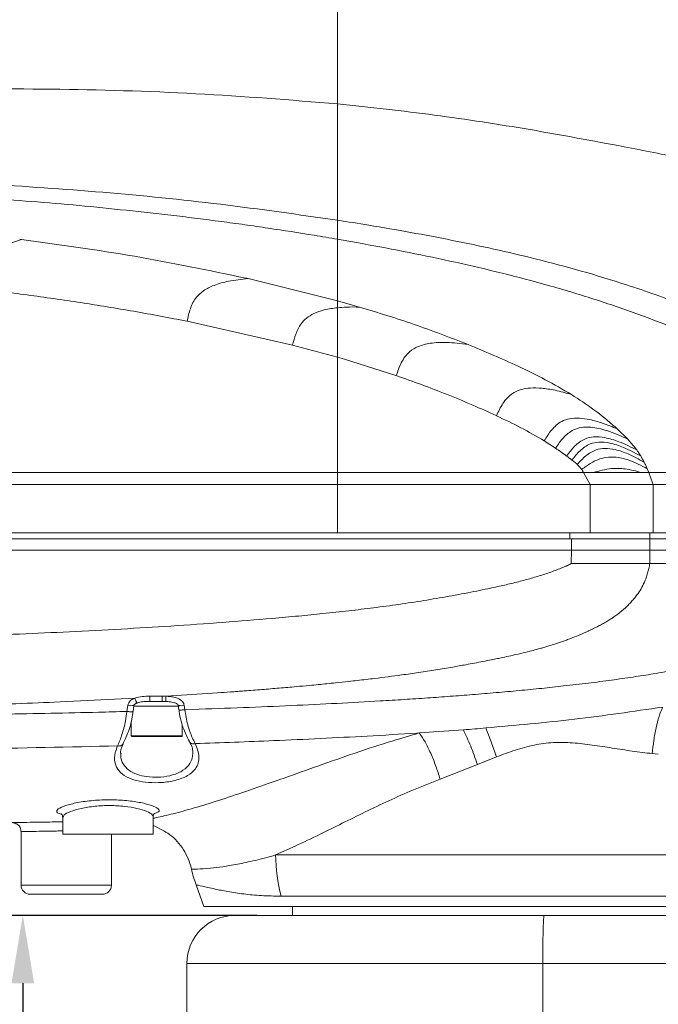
# Model space of a CAD drawing. Header units: millimetres. Extents: x -33 to 2421, y -2345 to -563.
# Tile 23 of 31: x 522 to 628, y -1218 to -1055. Entities that reach past the tile are written whole.
import ezdxf

# ---------------------------------------------------------------- set-up
doc = ezdxf.new("R2010")
doc.units = ezdxf.units.MM
doc.header["$LTSCALE"] = 0.3175
doc.layers.add('1轮廓实线层', color=7, linetype='Continuous', lineweight=18)
doc.layers.add('7标注层', color=4, linetype='Continuous', lineweight=13)
doc.styles.add('标准汉字', font='gbenor.shx', dxfattribs={"bigfont": 'gbcbig.shx'})
doc.dimstyles.new('M1：4.5', dxfattribs={"dimscale": 4.5, "dimtxt": 3.5, "dimasz": 2.5, "dimexe": 2, "dimexo": 0, "dimgap": 1.5, "dimtad": 1, "dimdec": 3, "dimdsep": 46, "dimtxsty": '标准汉字', "dimcen": 5, "dimdle": 5, "dimclrd": 1, "dimclre": 1, "dimclrt": 256, "dimadec": 3, "dimazin": 2, "dimtfac": 1, "dimtdec": 3, "dimtmove": 0, "dimatfit": 3, "dimfxl": 1, "dimtolj": 1, "dimarcsym": 0})

# ---------------------------------------------------------------- blocks, each defined once
blk = doc.blocks.new('*D7')
at = {"layer": '7标注层', "color": 1, "lineweight": -2, "transparency": 16777216}
for p, q in [((560.96, -1203.5), (513.13, -1203.5)), ((522.13, -1214.75), (522.13, -1242.25)), ((560.96, -1253.5), (513.13, -1253.5))]:
    blk.add_line(p, q, dxfattribs=at)
at = {"layer": '7标注层', "color": 1, "lineweight": 20, "transparency": 16777216}
for points in [[(520.25, -1214.75), (524, -1214.75), (522.13, -1203.5)], [(520.25, -1242.25), (524, -1242.25), (522.13, -1253.5)]]:
    blk.add_solid(points, dxfattribs=at)
at = {"layer": 'Defpoints', "color": 0, "lineweight": 20, "transparency": 16777216}
for p in [(560.96, -1203.5), (522.13, -1253.5), (560.96, -1253.5)]:
    blk.add_point(p, dxfattribs=at)
at = {"layer": '7标注层', "lineweight": 18, "transparency": 16777216, "insert": (507.5, -1228.5), "char_height": 15.75, "attachment_point": 5, "rotation": 90, "style": '标准汉字'}
blk.add_mtext('\\A1;50', dxfattribs=at)

msp = doc.modelspace()

# ---------------------------------------------------------------- linework, layer by layer
at = {"layer": '1轮廓实线层', "lineweight": 18}
for p, q in [((574.3354, -1028.4437), (574.3354, -1068.8033)), ((574.3354, -1068.8033), (574.3354, -1088.1127)), ((574.3354, -1088.1117), (574.3354, -1091.2697)), ((521.9207, -1091.3123), (521.6104, -1091.2727)), ((578.4305, -1091.9936), (574.3354, -1091.2695)), ((574.3354, -1091.2697), (574.3354, -1101.4985)), ((574.3353, -1101.4987), (559.4876, -1097.8114)), ((577.568, -1102.4153), (574.3353, -1101.4987)), ((574.3354, -1101.4986), (574.3354, -1102.6361)), ((574.3354, -1102.6361), (574.3354, -1110.8691)), ((577.9581, -1102.5293), (577.5686, -1102.4155)), ((566.862, -1108.8478), (549.3957, -1104.8919)), ((574.3354, -1110.8692), (566.876, -1108.8513)), ((574.3354, -1110.8692), (574.3354, -1129.9972)), ((575.4912, -1111.2043), (574.3354, -1110.8692)), ((584.0199, -1113.9003), (575.4912, -1111.2043)), ((622.439, -1124.4187), (620.7371, -1122.7516)), ((610.5108, -1125.9667), (608.6244, -1124.7566)), ((623.9682, -1126.2454), (622.4398, -1124.4195)), ((614.0546, -1128.6331), (613.2255, -1127.944)), ((574.3354, -1131.9973), (574.3354, -1129.9973)), ((625.9777, -1129.9973), (625.7191, -1129.3565)), ((664.4735, -1129.9973), (625.9777, -1129.9973)), ((574.3354, -1139.9973), (574.3354, -1131.9973)), ((616.2343, -1139.9973), (616.2343, -1131.9973)), ((626.6936, -1139.9973), (626.6936, -1131.9973)), ((665.1978, -1131.9973), (626.6936, -1131.9973)), ((612.8667, -1139.9973), (612.8667, -1140.9973)), ((626.1243, -1139.9973), (626.1243, -1140.9973)), ((665.1978, -1139.9973), (626.6936, -1139.9973)), ((613.146, -1140.9973), (613.146, -1142.8973)), ((626.1468, -1140.9973), (626.1468, -1142.8973)), ((626.1468, -1140.9973), (663.9067, -1140.9973)), ((613.146, -1142.8973), (613.1136, -1145.0973)), ((613.1136, -1145.0973), (613.5332, -1145.0974)), ((613.5332, -1145.0974), (616.1307, -1145.0973)), ((616.1307, -1145.0973), (620.0269, -1145.0973)), ((620.0269, -1145.0973), (625.5223, -1145.0973)), ((625.5223, -1145.0973), (626.1441, -1145.0973)), ((545.8815, -1167.1308), (554.4373, -1166.5668)), ((528.314, -1168.0602), (540.6973, -1167.4347)), ((543.1151, -1167.9973), (542.7789, -1167.9973)), ((543.1977, -1167.1351), (545.2343, -1167.1263)), ((545.2532, -1167.9973), (543.2161, -1167.9973)), ((545.2343, -1167.1263), (545.8796, -1167.1309)), ((545.8796, -1167.1309), (545.8815, -1167.1308)), ((539.4076, -1169.6493), (539.5468, -1168.6235)), ((540.4162, -1169.6535), (540.5496, -1168.6346)), ((548.0435, -1168.7973), (540.4748, -1168.7973)), ((544.3362, -1168.7973), (540.4865, -1168.7973)), ((547.9466, -1168.7973), (544.3362, -1168.7973)), ((547.8897, -1168.6434), (547.9978, -1169.3748)), ((548.8859, -1168.623), (548.9899, -1169.3605)), ((548.99, -1169.3605), (550.3269, -1169.3159)), ((540.0862, -1171.4655), (540.0862, -1173.6973)), ((548.5862, -1173.6973), (548.5862, -1171.8749)), ((587.8995, -1173.2172), (595.2068, -1172.6954)), ((540.0862, -1173.6973), (548.5862, -1173.6973)), ((548.4862, -1173.7973), (540.1862, -1173.7973)), ((627.5396, -1176.7578), (626.5456, -1176.6497)), ((600.6962, -1177.1997), (597.5365, -1178.4584)), ((597.5365, -1178.4584), (591.3513, -1180.901)), ((528.51, -1186.6791), (528.3261, -1186.6339)), ((528.7526, -1187.1838), (528.7526, -1189.9973)), ((543.7526, -1189.9973), (543.7526, -1187.0685)), ((544.2511, -1186.4707), (544.0044, -1186.5785)), ((521.8362, -1189.6067), (521.8362, -1198.4973)), ((543.7526, -1189.9973), (528.7526, -1189.9973)), ((536.8362, -1198.4973), (536.8362, -1189.9973)), ((564.0687, -1193.4708), (567.3189, -1191.9973)), ((564.0687, -1193.4708), (668.3362, -1193.4708)), ((521.8362, -1198.4973), (536.8362, -1198.4973)), ((550.8572, -1198.4287), (552.1561, -1201.9973)), ((535.3362, -1199.9973), (523.3362, -1199.9973)), ((667.076, -1200.3112), (564.994, -1200.3112)), ((666.4617, -1201.9973), (552.1561, -1201.9973)), ((566.8362, -1201.9973), (566.8362, -1203.4973)), ((557.3362, -1203.4973), (608.5362, -1203.4973)), ((608.5362, -1203.4973), (933.4593, -1203.4973)), ((549.3362, -1211.4973), (549.3362, -1251.9973)), ((608.4131, -1211.4973), (549.3362, -1211.4973)), ((933.3362, -1211.4973), (608.4131, -1211.4973)), ((608.4131, -1211.4973), (608.4131, -1251.9973))]:
    msp.add_line(p, q, dxfattribs=at)
for points in [[(615.1524, -1129.9974), (615.7582, -1131.1173), (616.2342, -1131.9973)], [(625.9777, -1129.9973), (626.3786, -1131.1173), (626.6936, -1131.9973)], [(626.1468, -1142.8973), (626.1455, -1143.9973), (626.1442, -1145.0972)]]:
    msp.add_lwpolyline(points, dxfattribs=at)
for centre, radius, start, end in [((554.2362, -1167.3314), 11.0402, 178.981245, 183.45819), ((556.1306, -1167.3256), 10.8981, 178.951963, 183.533484), ((540.0723, -1166.8955), 1.8062, 253.086562, 285.543357), ((548.3756, -1167.0041), 1.6974, 254.259265, 287.495968), ((540.1862, -1173.6973), 0.1, 180, 270), ((548.4862, -1173.6973), 0.1, 270, 0), ((589.5617, -1193.5048), 25.4931, 179.923542, 195.485218), ((569.6557, -1191.5869), 20.0048, 192.270042, 199.999283), ((523.3362, -1198.4973), 1.5, 180, 270), ((535.3362, -1198.4973), 1.5, 270, 0), ((557.3362, -1211.4973), 8, 90, 180), ((738.5272, -1209.498), 130.1294, 177.356975, 180.880335)]:
    msp.add_arc(centre, radius, start, end, dxfattribs=at)
for points, knots in [([(479.4356, -1067.3599), (487.2675, -1067.0106), (503.0398, -1066.3072), (526.859, -1066.2562), (550.6836, -1066.8905), (566.5105, -1068.1705), (574.3354, -1068.8033)], [0, 0, 0, 0, 39026.25616871, 78592.98148318, 118549.3986935, 157621.72296286, 157621.72296286, 157621.72296286, 157621.72296286]), ([(574.3354, -1068.8033), (579.7062, -1069.3827), (590.3889, -1070.5351), (606.2359, -1072.9925), (616.6828, -1074.9461), (621.8781, -1075.9176)], [0, 0, 0, 0, 39458.24462703, 78483.76662458, 117090.35425768, 117090.35425768, 117090.35425768, 117090.35425768]), ([(621.8781, -1075.9176), (625.1529, -1076.5568), (631.6998, -1077.8346), (638.1893, -1079.3385), (641.4328, -1080.0901)], [0, 0, 0, 0, 44281.31724966, 88525.97681357, 88525.97681357, 88525.97681357, 88525.97681357]), ([(574.3355, -1088.1115), (567.8674, -1087.1893), (554.9313, -1085.3449), (535.4239, -1083.3707), (522.3841, -1082.5146), (515.8642, -1082.0866)], [0, 0, 0, 0, 39057.96551719, 78116.61661877, 117175.22320981, 117175.22320981, 117175.22320981, 117175.22320981]), ([(547.1691, -1087.3421), (541.9332, -1086.7522), (531.4613, -1085.5725), (520.9511, -1084.8003), (515.696, -1084.4141)], [0, 0, 0, 0, 44384.20215511, 88767.90884982, 88767.90884982, 88767.90884982, 88767.90884982]), ([(555.0096, -1088.3298), (553.7037, -1088.1585), (551.0919, -1087.816), (548.4767, -1087.5), (547.1691, -1087.3421)], [0, 0, 0, 0, 44347.36091883, 88694.94809959, 88694.94809959, 88694.94809959, 88694.94809959]), ([(562.8354, -1089.429), (561.5333, -1089.2383), (558.9269, -1088.8567), (556.3161, -1088.5055), (555.0096, -1088.3297)], [0, 0, 0, 0, 44294.79561479, 88667.04628853, 88667.04628853, 88667.04628853, 88667.04628853]), ([(640.9659, -1106.1841), (637.9065, -1104.8263), (631.7878, -1102.1107), (620.5103, -1098.13), (607.704, -1094.5062), (593.3887, -1091.3732), (582.4265, -1089.3855), (576.0615, -1088.3833), (574.3355, -1088.1115)], [0, 0, 0, 0, 32655.51340891, 65311.43956659, 116624.7584613, 162445.38263816, 208267.91071219, 225317.92616322, 225317.92616322, 225317.92616322, 225317.92616322]), ([(574.3352, -1091.2704), (573.0447, -1091.0503), (569.2177, -1090.3977), (565.3794, -1089.8148), (562.8355, -1089.4285)], [0, 0, 0, 0, 29888.46174028, 88629.02515219, 88629.02515219, 88629.02515219, 88629.02515219]), ([(521.9212, -1091.3122), (521.0252, -1091.6088), (519.4225, -1092.1395), (517.3959, -1093.1888), (515.9513, -1094.3105), (514.8466, -1095.698), (514.2089, -1097.4309), (514.0531, -1098.7572), (513.9762, -1099.4112)], [0, 0, 0, 0, 50995.07101059, 91220.43623245, 123493.19008002, 150693.57937831, 188885.77093271, 226028.2388895, 226028.2388895, 226028.2388895, 226028.2388895]), ([(559.121, -1097.7285), (552.9838, -1096.4507), (540.6579, -1093.8844), (528.1841, -1092.1721), (521.9211, -1091.3124)], [0, 0, 0, 0, 44160.06755591, 88691.14263131, 88691.14263131, 88691.14263131, 88691.14263131]), ([(593.9259, -1095.1001), (591.3509, -1094.5453), (586.2006, -1093.4356), (581.0206, -1092.4743), (578.4305, -1091.9936)], [0, 0, 0, 0, 44281.8846003, 88565.83472609, 88565.83472609, 88565.83472609, 88565.83472609]), ([(609.2585, -1098.9236), (606.7168, -1098.232), (601.6331, -1096.8486), (596.495, -1095.6829), (593.9259, -1095.1001)], [0, 0, 0, 0, 44249.65578944, 88502.38005283, 88502.38005283, 88502.38005283, 88502.38005283]), ([(559.4876, -1097.8114), (558.4039, -1097.9229), (556.4853, -1098.1202), (553.9869, -1098.7901), (552.1672, -1099.6861), (550.7254, -1100.9711), (549.823, -1102.7673), (549.5376, -1104.1863), (549.3957, -1104.8919)], [0, 0, 0, 0, 53145.76140817, 94090.44120452, 126026.93439468, 152345.52883492, 189215.54681499, 225684.67232931, 225684.67232931, 225684.67232931, 225684.67232931]), ([(559.4879, -1097.8104), (559.4268, -1097.7967), (559.3045, -1097.7694), (559.1822, -1097.7421), (559.1211, -1097.7285)], [0, 0, 0, 0, 44306.63220085, 88608.67167372, 88608.67167372, 88608.67167372, 88608.67167372]), ([(531.7264, -1101.781), (528.7737, -1101.3437), (522.8683, -1100.4691), (516.9402, -1099.7638), (513.9762, -1099.4112)], [0, 0, 0, 0, 44348.1477143, 88695.64411509, 88695.64411509, 88695.64411509, 88695.64411509]), ([(616.8259, -1101.1982), (615.5713, -1100.8025), (613.0592, -1100.0101), (610.5264, -1099.2861), (609.2585, -1098.9237)], [0, 0, 0, 0, 44170.56247124, 88450.10620762, 88450.10620762, 88450.10620762, 88450.10620762]), ([(624.3008, -1103.7599), (623.0615, -1103.314), (620.5828, -1102.4222), (618.0782, -1101.6062), (616.8259, -1101.1982)], [0, 0, 0, 0, 44206.72334348, 88414.6464735, 88414.6464735, 88414.6464735, 88414.6464735]), ([(549.3457, -1104.8819), (546.4178, -1104.3157), (540.5621, -1103.1834), (534.6716, -1102.2485), (531.7264, -1101.781)], [0, 0, 0, 0, 44315.4694237, 88630.12222476, 88630.12222476, 88630.12222476, 88630.12222476]), ([(574.3354, -1102.6361), (573.5876, -1102.7344), (572.2423, -1102.9114), (570.4851, -1103.511), (569.1783, -1104.31), (568.0988, -1105.45), (567.3536, -1106.9993), (567.0355, -1108.2327), (566.876, -1108.8513)], [0, 0, 0, 0, 47095.65899915, 84722.2132202, 115842.08642247, 143350.62985698, 184293.2489314, 225496.20015816, 225496.20015816, 225496.20015816, 225496.20015816]), ([(577.9593, -1102.5293), (577.2399, -1102.5181), (576.0294, -1102.4993), (574.8243, -1102.5966), (574.3354, -1102.6361)], [0, 0, 0, 0, 52618.13801767, 88534.31723862, 88534.31723862, 88534.31723862, 88534.31723862]), ([(595.9789, -1108.7384), (593.0139, -1107.5929), (587.0837, -1105.3019), (581.0008, -1103.4537), (577.9592, -1102.5296)], [0, 0, 0, 0, 44242.71325138, 88489.3307572, 88489.3307572, 88489.3307572, 88489.3307572]), ([(631.6587, -1106.6386), (630.4404, -1106.1382), (628.004, -1105.1374), (625.5352, -1104.2191), (624.3008, -1103.7599)], [0, 0, 0, 0, 44189.05872423, 88377.58737689, 88377.58737689, 88377.58737689, 88377.58737689]), ([(595.9797, -1108.7385), (594.7916, -1108.5918), (592.7025, -1108.3338), (589.8978, -1108.438), (587.7925, -1108.9553), (586.0367, -1109.9966), (584.8073, -1111.739), (584.3138, -1113.1898), (584.0667, -1113.9163)], [0, 0, 0, 0, 54666.15098133, 96118.10506804, 127790.05506533, 153431.71651888, 189300.12446955, 225283.93565387, 225283.93565387, 225283.93565387, 225283.93565387]), ([(604.3046, -1112.3583), (602.9294, -1111.7268), (600.179, -1110.4639), (597.3794, -1109.3137), (595.9797, -1108.7387)], [0, 0, 0, 0, 44209.0331446, 88419.98008524, 88419.98008524, 88419.98008524, 88419.98008524]), ([(613.1189, -1117.0391), (611.681, -1116.2006), (608.8051, -1114.5236), (605.8051, -1113.0802), (604.3051, -1112.3585)], [0, 0, 0, 0, 44186.22687764, 88371.08694896, 88371.08694896, 88371.08694896, 88371.08694896]), ([(592.4123, -1117.0011), (591.0311, -1116.4607), (588.2685, -1115.38), (585.4673, -1114.4042), (584.0667, -1113.9163)], [0, 0, 0, 0, 44211.02540843, 88421.8024207, 88421.8024207, 88421.8024207, 88421.8024207]), ([(613.1218, -1117.0399), (612.2215, -1116.7894), (610.5908, -1116.3355), (608.3116, -1115.9713), (606.3615, -1115.9087), (604.7023, -1116.173), (603.0295, -1116.9418), (601.6636, -1118.4856), (601.0234, -1119.8768), (600.7019, -1120.5757)], [0, 0, 0, 0, 48104.68108931, 87126.59998888, 118641.89183194, 148487.30744516, 173327.31317083, 213171.4154659, 253387.27252283, 253387.27252283, 253387.27252283, 253387.27252283]), ([(600.6297, -1120.542), (599.3436, -1119.955), (596.6297, -1118.7163), (593.8662, -1117.5924), (592.4123, -1117.0011)], [0, 0, 0, 0, 41881.35733011, 88378.0201679, 88378.0201679, 88378.0201679, 88378.0201679]), ([(620.3784, -1122.4232), (619.2298, -1121.4465), (616.9303, -1119.4911), (614.3918, -1117.858), (613.1213, -1117.0406)], [0, 0, 0, 0, 44115.22398616, 88317.5132618, 88317.5132618, 88317.5132618, 88317.5132618]), ([(608.6244, -1124.7566), (607.3337, -1124.004), (604.752, -1122.4987), (602.0521, -1121.2168), (600.7019, -1120.5757)], [0, 0, 0, 0, 44158.878218, 88332.2626636, 88332.2626636, 88332.2626636, 88332.2626636]), ([(620.7374, -1122.7514), (619.915, -1122.4132), (618.4259, -1121.8009), (616.3139, -1121.203), (614.4796, -1120.9293), (612.8836, -1120.9996), (611.2186, -1121.5501), (609.7587, -1122.8744), (609.0038, -1124.127), (608.6244, -1124.7566)], [0, 0, 0, 0, 48168.48976254, 87218.83895005, 118730.36195471, 148537.79265761, 173319.35177303, 213067.68694531, 253234.7197813, 253234.7197813, 253234.7197813, 253234.7197813]), ([(622.4398, -1124.4195), (621.3095, -1123.9161), (619.3566, -1123.0462), (616.7321, -1122.4301), (614.836, -1122.4456), (613.1849, -1122.9275), (611.7016, -1124.1688), (610.909, -1125.3655), (610.5108, -1125.9667)], [0, 0, 0, 0, 60861.53584139, 105163.07499789, 131659.47099142, 153724.33227894, 189133.36910254, 224879.06987164, 224879.06987164, 224879.06987164, 224879.06987164]), ([(620.7365, -1122.751), (620.6772, -1122.6962), (620.5587, -1122.5867), (620.4392, -1122.4783), (620.3794, -1122.4241)], [0, 0, 0, 0, 44148.38113529, 88287.65348974, 88287.65348974, 88287.65348974, 88287.65348974]), ([(623.9683, -1126.2454), (622.9977, -1125.7613), (621.2948, -1124.9119), (618.873, -1124.1671), (616.9278, -1123.9961), (615.1276, -1124.3944), (613.5795, -1125.5733), (612.7531, -1126.6974), (612.3382, -1127.2618)], [0, 0, 0, 0, 55068.32826591, 96622.62267796, 128161.55190683, 153542.52950223, 189039.06848568, 224839.18793146, 224839.18793146, 224839.18793146, 224839.18793146]), ([(612.3382, -1127.2618), (612.0033, -1127.0154), (611.4018, -1126.5729), (610.7844, -1126.1529), (610.5107, -1125.9668)], [0, 0, 0, 0, 49163.72920198, 88288.03766665, 88288.03766665, 88288.03766665, 88288.03766665]), ([(624.6186, -1127.244), (623.6818, -1126.7456), (622.0383, -1125.8711), (619.6893, -1125.0807), (617.792, -1124.864), (616.0223, -1125.2082), (614.4797, -1126.3233), (613.6448, -1127.4022), (613.2255, -1127.944)], [0, 0, 0, 0, 55098.33436845, 96664.19156468, 128198.89656887, 153565.48821988, 189036.63030602, 224819.49134882, 224819.49134882, 224819.49134882, 224819.49134882]), ([(625.1981, -1128.2849), (624.3278, -1127.8002), (622.7935, -1126.9457), (620.5768, -1126.1607), (618.7555, -1125.9195), (617.0204, -1126.1983), (615.4438, -1127.1844), (614.5382, -1128.1694), (614.0854, -1128.6619)], [0, 0, 0, 0, 53739.25509617, 94748.45692939, 126368.79348398, 152210.4292665, 188507.72252477, 224797.08906548, 224797.08906548, 224797.08906548, 224797.08906548]), ([(613.1964, -1127.9209), (613.0392, -1127.7977), (612.7554, -1127.5751), (612.467, -1127.3585), (612.3382, -1127.2618)], [0, 0, 0, 0, 48872.04725002, 88277.89308265, 88277.89308265, 88277.89308265, 88277.89308265]), ([(625.7191, -1129.3565), (624.7255, -1128.8404), (622.9974, -1127.9429), (620.4456, -1127.3342), (618.2678, -1127.4842), (616.4346, -1128.3104), (615.3622, -1129.1026), (614.8321, -1129.4941)], [0, 0, 0, 0, 52501.67431346, 91314.48185321, 121883.47107631, 153711.22885228, 184820.32106972, 184820.32106972, 184820.32106972, 184820.32106972]), ([(624.6187, -1127.244), (624.5023, -1127.0543), (624.2945, -1126.7155), (624.0679, -1126.3891), (623.9683, -1126.2454)], [0, 0, 0, 0, 49429.99078461, 88251.91207802, 88251.91207802, 88251.91207802, 88251.91207802]), ([(625.1981, -1128.2849), (625.0947, -1128.088), (624.91, -1127.7363), (624.7077, -1127.3944), (624.6187, -1127.244)], [0, 0, 0, 0, 49414.31026941, 88243.87030377, 88243.87030377, 88243.87030377, 88243.87030377]), ([(614.8321, -1129.4941), (614.7172, -1129.347), (614.4874, -1129.0524), (614.2195, -1128.7921), (614.0854, -1128.6619)], [0, 0, 0, 0, 44099.53264234, 88263.85151451, 88263.85151451, 88263.85151451, 88263.85151451]), ([(625.719, -1129.3563), (625.6361, -1129.176), (625.4701, -1128.8151), (625.2888, -1128.4617), (625.1981, -1128.2849)], [0, 0, 0, 0, 44088.90855673, 88235.5379764, 88235.5379764, 88235.5379764, 88235.5379764]), ([(574.3354, -1129.9973), (562.4252, -1129.9973), (538.6047, -1129.9973), (502.8601, -1129.9973), (478.1039, -1129.9973), (465.2625, -1129.9973), (464.3354, -1129.9973)], [0, 0, 0, 0, 51018.6174344, 102037.81731643, 153056.92408798, 157027.1003372, 157027.1003372, 157027.1003372, 157027.1003372]), ([(615.1526, -1129.9972), (608.3566, -1129.9973), (594.7644, -1129.9973), (581.1451, -1129.9973), (574.3354, -1129.9973)], [0, 0, 0, 0, 44160.54227202, 88322.28706352, 88322.28706352, 88322.28706352, 88322.28706352]), ([(615.1524, -1129.9973), (615.0971, -1129.9004), (614.9985, -1129.7274), (614.8829, -1129.5654), (614.832, -1129.4941)], [0, 0, 0, 0, 49455.13687413, 88258.2618335, 88258.2618335, 88258.2618335, 88258.2618335]), ([(616.7376, -1129.9973), (616.4735, -1129.9973), (615.9451, -1129.9973), (615.4168, -1129.9973), (615.1526, -1129.9973)], [0, 0, 0, 0, 44127.35770214, 88254.37410248, 88254.37410248, 88254.37410248, 88254.37410248]), ([(624.7647, -1129.9973), (623.8632, -1129.7589), (622.2226, -1129.3251), (619.4689, -1129.2502), (617.7344, -1129.7246), (616.7376, -1129.9973)], [0, 0, 0, 0, 39806.93186523, 72441.81052174, 116546.95169343, 116546.95169343, 116546.95169343, 116546.95169343]), ([(624.7647, -1129.9973), (623.4261, -1129.9973), (620.7489, -1129.9973), (618.0747, -1129.9973), (616.7376, -1129.9973)], [0, 0, 0, 0, 44121.46537827, 88243.0513771, 88243.0513771, 88243.0513771, 88243.0513771]), ([(625.9777, -1129.9973), (625.7755, -1129.9973), (625.371, -1129.9973), (624.9668, -1129.9973), (624.7647, -1129.9973)], [0, 0, 0, 0, 44113.7278619, 88228.76039692, 88228.76039692, 88228.76039692, 88228.76039692]), ([(574.3354, -1131.9973), (562.1161, -1131.9973), (537.6776, -1131.9973), (501.0057, -1131.9973), (476.5588, -1131.9973), (464.3354, -1131.9973)], [0, 0, 0, 0, 38958.5061665, 77917.42860142, 116876.73702263, 116876.73702263, 116876.73702263, 116876.73702263]), ([(616.2343, -1131.9973), (613.829, -1131.9973), (609.1837, -1131.9973), (602.1933, -1131.9973), (595.3252, -1131.9973), (588.2771, -1131.9973), (581.3, -1131.9973), (576.6063, -1131.9973), (574.3354, -1131.9973)], [0, 0, 0, 0, 38783.00884102, 74902.99390804, 112603.8750894, 149358.97995626, 188331.5559635, 224858.79408351, 224858.79408351, 224858.79408351, 224858.79408351]), ([(626.6936, -1131.9973), (624.9661, -1131.9973), (623.119, -1131.9973), (620.584, -1131.9973), (619.3253, -1131.9973), (618.0111, -1131.9973), (617.0603, -1131.9973), (616.5601, -1131.9973), (616.2343, -1131.9973)], [0, 0, 0, 0, 111307.79636504, 119020.22256776, 163387.74349575, 192449.62198758, 203692.64959835, 224707.91725599, 224707.91725599, 224707.91725599, 224707.91725599]), ([(574.3354, -1139.9973), (571.1879, -1139.9973), (564.7675, -1139.9973), (554.9467, -1139.9973), (544.7485, -1139.9973), (534.1726, -1139.9973), (523.5425, -1139.9973), (512.4195, -1139.9973), (500.8198, -1139.9973), (488.6433, -1139.9973), (476.4452, -1139.9973), (468.3751, -1139.9973), (464.3354, -1139.9973)], [0, 0, 0, 0, 31081.62101374, 63401.31504305, 96960.16378195, 131758.76222383, 167797.9199826, 201886.04016193, 241545.28819911, 282288.56201385, 322068.44134007, 361941.45829176, 361941.45829176, 361941.45829176, 361941.45829176]), ([(616.2343, -1139.9973), (613.3823, -1139.9973), (607.842, -1139.9973), (599.5573, -1139.9973), (591.3861, -1139.9973), (582.9631, -1139.9973), (577.2789, -1139.9973), (574.3354, -1139.9973)], [0, 0, 0, 0, 37788.32680519, 73409.17831703, 109646.05830045, 145875.45227068, 184783.96793521, 184783.96793521, 184783.96793521, 184783.96793521]), ([(626.6936, -1139.9973), (624.9661, -1139.9973), (623.1191, -1139.9973), (620.5841, -1139.9973), (619.3253, -1139.9973), (618.0111, -1139.9973), (617.0603, -1139.9973), (616.5601, -1139.9973), (616.2343, -1139.9973)], [0, 0, 0, 0, 111244.97316228, 118950.50039693, 163295.20758343, 192341.00152765, 203577.68346429, 224581.08990049, 224581.08990049, 224581.08990049, 224581.08990049]), ([(503.0458, -1140.9973), (508.0413, -1140.9973), (518.2546, -1140.9973), (533.6845, -1140.9973), (549.3773, -1140.9973), (563.9099, -1140.9973), (577.1961, -1140.9973), (589.2089, -1140.9973), (601.1704, -1140.9973), (609.1461, -1140.9973), (613.146, -1140.9973)], [0, 0, 0, 0, 39896.08868486, 81566.7132869, 123234.13486249, 165237.03537334, 197652.95251064, 229381.62156646, 261246.60069834, 293305.02451104, 293305.02451104, 293305.02451104, 293305.02451104]), ([(613.146, -1140.9973), (614.319, -1140.9973), (616.7603, -1140.9973), (619.8293, -1140.9973), (622.41, -1140.9973), (624.3038, -1140.9973), (625.566, -1140.9973), (626.1468, -1140.9973)], [0, 0, 0, 0, 49992.24682812, 104048.41451924, 131095.87283868, 160004.3419747, 184645.93573321, 184645.93573321, 184645.93573321, 184645.93573321]), ([(503.0458, -1142.8973), (509.0246, -1142.8973), (521.1913, -1142.8973), (539.5529, -1142.8973), (558.1953, -1142.8973), (576.7049, -1142.8973), (595.0581, -1142.8973), (607.1222, -1142.8973), (613.146, -1142.8973)], [0, 0, 0, 0, 36624.04125181, 74527.65801107, 112483.81205264, 150834.17379695, 187950.99694369, 224966.22410039, 224966.22410039, 224966.22410039, 224966.22410039]), ([(613.146, -1142.8973), (614.213, -1142.8973), (616.3595, -1142.8973), (619.5929, -1142.8973), (622.8553, -1142.8973), (625.0501, -1142.8973), (626.1468, -1142.8973)], [0, 0, 0, 0, 38505.1299868, 77461.59366369, 116930.00721743, 156349.12232098, 156349.12232098, 156349.12232098, 156349.12232098]), ([(626.1468, -1142.8973), (628.1317, -1142.8973), (631.805, -1142.8973), (637.3276, -1142.8973), (642.5938, -1142.8973), (647.9463, -1142.8973), (653.2577, -1142.8973), (658.5934, -1142.8973), (662.1541, -1142.8973), (663.9067, -1142.8973)], [0, 0, 0, 0, 39838.19568459, 73727.0156938, 110845.26974195, 145534.70040132, 181154.59724818, 217447.0714499, 252623.87742542, 252623.87742542, 252623.87742542, 252623.87742542]), ([(611.193, -1145.9609), (611.3574, -1145.8956), (611.684, -1145.7659), (612.0081, -1145.6301), (612.169, -1145.5626)], [0, 0, 0, 0, 44380.6432893, 88166.86323738, 88166.86323738, 88166.86323738, 88166.86323738]), ([(612.169, -1145.5626), (612.2151, -1145.543), (612.297, -1145.5084), (612.3783, -1145.4725), (612.4138, -1145.4568)], [0, 0, 0, 0, 49683.21715152, 88167.16547181, 88167.16547181, 88167.16547181, 88167.16547181]), ([(612.4138, -1145.4568), (612.5351, -1145.4008), (612.7733, -1145.2907), (613.0015, -1145.1609), (613.1135, -1145.0972)], [0, 0, 0, 0, 44869.41858004, 88167.05212904, 88167.05212904, 88167.05212904, 88167.05212904]), ([(625.7734, -1146.6828), (625.8439, -1146.4252), (625.9872, -1145.9013), (626.0912, -1145.3682), (626.1441, -1145.0972)], [0, 0, 0, 0, 43337.65034793, 88127.44497035, 88127.44497035, 88127.44497035, 88127.44497035]), ([(626.1441, -1145.0972), (627.375, -1145.0973), (629.5768, -1145.0973), (631.7786, -1145.0973), (632.7496, -1145.0973)], [0, 0, 0, 0, 49259.76186464, 88119.53726682, 88119.53726682, 88119.53726682, 88119.53726682]), ([(605.1731, -1147.9023), (605.8741, -1147.7112), (607.2312, -1147.3412), (608.567, -1146.9006), (609.2128, -1146.6876)], [0, 0, 0, 0, 45543.09059525, 88167.74743387, 88167.74743387, 88167.74743387, 88167.74743387]), ([(609.2128, -1146.6876), (609.5493, -1146.5706), (610.2135, -1146.3396), (610.8694, -1146.0861), (611.193, -1145.9609)], [0, 0, 0, 0, 44664.81784988, 88166.81170656, 88166.81170656, 88166.81170656, 88166.81170656]), ([(625.2258, -1148.2139), (625.3271, -1147.9695), (625.5351, -1147.4682), (625.6927, -1146.9489), (625.7734, -1146.6828)], [0, 0, 0, 0, 42954.45557886, 88118.88477298, 88118.88477298, 88118.88477298, 88118.88477298]), ([(600.5621, -1149.0017), (600.965, -1148.9132), (601.7363, -1148.7439), (602.5051, -1148.5641), (602.8723, -1148.4782)], [0, 0, 0, 0, 46065.46266619, 88174.62785564, 88174.62785564, 88174.62785564, 88174.62785564]), ([(602.8723, -1148.4782), (603.2678, -1148.3833), (604.0367, -1148.1989), (604.8017, -1147.9993), (605.1731, -1147.9023)], [0, 0, 0, 0, 45359.89745697, 88171.80559819, 88171.80559819, 88171.80559819, 88171.80559819]), ([(623.9995, -1150.3191), (624.2353, -1149.9834), (624.704, -1149.3162), (625.0526, -1148.5797), (625.2258, -1148.2139)], [0, 0, 0, 0, 44335.7678399, 88109.49541664, 88109.49541664, 88109.49541664, 88109.49541664]), ([(588.6426, -1151.243), (590.0445, -1151.0113), (592.819, -1150.5528), (595.5796, -1150.018), (596.9453, -1149.7534)], [0, 0, 0, 0, 44559.43435423, 88184.7917479, 88184.7917479, 88184.7917479, 88184.7917479]), ([(596.9453, -1149.7534), (597.5663, -1149.6287), (598.7736, -1149.3862), (599.9775, -1149.1274), (600.5621, -1149.0017)], [0, 0, 0, 0, 45357.13238088, 88178.033569, 88178.033569, 88178.033569, 88178.033569]), ([(623.4923, -1150.9567), (623.5812, -1150.8501), (623.7552, -1150.6415), (623.9192, -1150.425), (623.9995, -1150.3191)], [0, 0, 0, 0, 44986.76632034, 88104.04357072, 88104.04357072, 88104.04357072, 88104.04357072]), ([(580.2943, -1152.4475), (581.7017, -1152.2615), (584.4893, -1151.8931), (587.2672, -1151.4583), (588.6426, -1151.243)], [0, 0, 0, 0, 44531.30647146, 88199.05507069, 88199.05507069, 88199.05507069, 88199.05507069]), ([(622.3788, -1152.148), (622.5749, -1151.9527), (622.9604, -1151.5688), (623.3171, -1151.1583), (623.4923, -1150.9567)], [0, 0, 0, 0, 44820.36012608, 88100.14744342, 88100.14744342, 88100.14744342, 88100.14744342]), ([(563.5168, -1154.2059), (564.9728, -1154.0773), (567.7736, -1153.83), (570.5711, -1153.5483), (571.9144, -1153.4131)], [0, 0, 0, 0, 45867.89628354, 88232.32691787, 88232.32691787, 88232.32691787, 88232.32691787]), ([(571.9144, -1153.4131), (573.3491, -1153.2611), (576.1453, -1152.9649), (578.9356, -1152.617), (580.2943, -1152.4475)], [0, 0, 0, 0, 45260.95288973, 88214.99772111, 88214.99772111, 88214.99772111, 88214.99772111]), ([(619.844, -1154.1966), (620.2919, -1153.8849), (621.1863, -1153.2625), (621.9817, -1152.5191), (622.3788, -1152.148)], [0, 0, 0, 0, 44114.16698432, 88093.97993641, 88093.97993641, 88093.97993641, 88093.97993641]), ([(546.6937, -1155.4728), (549.5675, -1155.2796), (555.1786, -1154.9024), (560.7828, -1154.4343), (563.5168, -1154.2059)], [0, 0, 0, 0, 45201.07247168, 88256.03930222, 88256.03930222, 88256.03930222, 88256.03930222]), ([(616.997, -1155.7959), (617.2503, -1155.6691), (617.7375, -1155.4252), (618.2161, -1155.165), (618.4459, -1155.0401)], [0, 0, 0, 0, 45791.19562747, 88090.11324091, 88090.11324091, 88090.11324091, 88090.11324091]), ([(618.4459, -1155.0401), (618.6891, -1154.9029), (619.1635, -1154.6355), (619.621, -1154.3404), (619.844, -1154.1966)], [0, 0, 0, 0, 45160.08272519, 88091.22785756, 88091.22785756, 88091.22785756, 88091.22785756]), ([(512.9941, -1157.1338), (515.8586, -1157.0268), (521.4783, -1156.8168), (527.0958, -1156.5535), (529.8499, -1156.4245)], [0, 0, 0, 0, 45027.03793319, 88336.26288516, 88336.26288516, 88336.26288516, 88336.26288516]), ([(529.8499, -1156.4245), (532.715, -1156.28), (538.3315, -1155.9968), (543.9441, -1155.6451), (546.6937, -1155.4728)], [0, 0, 0, 0, 45040.04886478, 88295.2384286, 88295.2384286, 88295.2384286, 88295.2384286]), ([(612.4947, -1157.7301), (613.0106, -1157.5347), (614.0297, -1157.1487), (615.0274, -1156.7105), (615.5201, -1156.4941)], [0, 0, 0, 0, 44584.13905841, 88088.73621064, 88088.73621064, 88088.73621064, 88088.73621064]), ([(615.5201, -1156.4941), (615.7678, -1156.3812), (616.2634, -1156.1552), (616.7525, -1155.9157), (616.997, -1155.7959)], [0, 0, 0, 0, 44042.80888692, 88089.54811936, 88089.54811936, 88089.54811936, 88089.54811936]), ([(609.3964, -1158.7723), (609.7548, -1158.6608), (610.3399, -1158.4787), (611.1482, -1158.2088), (611.8235, -1157.9753), (612.2715, -1157.8116), (612.4947, -1157.7301)], [0, 0, 0, 0, 53802.04960832, 87834.85787063, 122157.38647763, 156222.21564288, 156222.21564288, 156222.21564288, 156222.21564288]), ([(603.0653, -1160.4076), (603.6159, -1160.2838), (604.6795, -1160.0447), (605.7369, -1159.7798), (606.247, -1159.6521)], [0, 0, 0, 0, 45605.45527309, 88095.90329838, 88095.90329838, 88095.90329838, 88095.90329838]), ([(606.247, -1159.6521), (606.6121, -1159.5572), (607.2101, -1159.4017), (608.0345, -1159.1731), (608.7198, -1158.9767), (609.1718, -1158.8401), (609.3964, -1158.7723)], [0, 0, 0, 0, 54063.30745427, 88548.6909892, 122607.18622329, 156226.66729563, 156226.66729563, 156226.66729563, 156226.66729563]), ([(593.4335, -1162.2782), (594.1645, -1162.1505), (595.3687, -1161.9402), (597.0424, -1161.6301), (598.4553, -1161.3607), (599.395, -1161.1738), (599.864, -1161.0805)], [0, 0, 0, 0, 53176.92679271, 87597.47355801, 121978.77082635, 156251.47713368, 156251.47713368, 156251.47713368, 156251.47713368]), ([(599.864, -1161.0805), (600.1851, -1161.0155), (600.8031, -1160.8905), (601.8707, -1160.6683), (602.6159, -1160.5057), (603.0653, -1160.4076)], [0, 0, 0, 0, 34957.88758796, 67281.46386059, 116358.56445673, 116358.56445673, 116358.56445673, 116358.56445673]), ([(580.4897, -1164.1719), (581.9817, -1163.9828), (584.425, -1163.673), (587.8051, -1163.1849), (590.6291, -1162.7507), (592.5008, -1162.4353), (593.4335, -1162.2782)], [0, 0, 0, 0, 53892.00386147, 88256.53191485, 122382.81169913, 156276.9827231, 156276.9827231, 156276.9827231, 156276.9827231]), ([(611.8386, -1165.4228), (613.2043, -1165.2662), (615.8506, -1164.9626), (619.6893, -1164.4645), (623.2783, -1163.9603), (625.5847, -1163.5944), (626.6988, -1163.4176)], [0, 0, 0, 0, 42929.13649239, 83182.7880747, 120879.32152755, 156108.96971882, 156108.96971882, 156108.96971882, 156108.96971882]), ([(626.6988, -1163.4176), (627.3316, -1163.3127), (628.5821, -1163.1054), (630.432, -1162.7772), (632.2352, -1162.4427), (633.4198, -1162.2077), (634.005, -1162.0916)], [0, 0, 0, 0, 40441.50044981, 79922.42226039, 118462.06733285, 156078.09030062, 156078.09030062, 156078.09030062, 156078.09030062]), ([(567.4786, -1165.5305), (568.2116, -1165.4641), (569.4305, -1165.3538), (571.1275, -1165.1918), (572.5651, -1165.0507), (573.5166, -1164.9531), (573.9898, -1164.9045)], [0, 0, 0, 0, 52770.27948807, 87755.95321841, 122230.65563481, 156337.68726943, 156337.68726943, 156337.68726943, 156337.68726943]), ([(573.9898, -1164.9045), (574.7181, -1164.8279), (575.9309, -1164.7002), (577.6214, -1164.5113), (579.0599, -1164.3452), (580.0138, -1164.2296), (580.4897, -1164.1719)], [0, 0, 0, 0, 52503.77250231, 87427.63765358, 121946.01277128, 156313.74216917, 156313.74216917, 156313.74216917, 156313.74216917]), ([(554.4373, -1166.5668), (555.1497, -1166.5159), (556.6261, -1166.4102), (559.0763, -1166.2267), (561.7714, -1166.0158), (564.6425, -1165.78), (566.5389, -1165.6132), (567.4786, -1165.5305)], [0, 0, 0, 0, 30245.49755366, 62674.96871324, 104045.48902892, 144714.91974186, 184659.71478913, 184659.71478913, 184659.71478913, 184659.71478913]), ([(581.4151, -1167.9111), (582.7377, -1167.8311), (585.3527, -1167.6729), (589.2279, -1167.4147), (593.0095, -1167.146), (595.4982, -1166.9509), (596.7268, -1166.8546)], [0, 0, 0, 0, 40460.54987199, 79999.13399704, 118594.67844391, 156223.56052933, 156223.56052933, 156223.56052933, 156223.56052933]), ([(596.7268, -1166.8546), (598.0314, -1166.7475), (600.6113, -1166.5359), (604.4346, -1166.1875), (608.1679, -1165.8226), (610.6248, -1165.555), (611.8386, -1165.4228)], [0, 0, 0, 0, 40399.67675836, 79892.3093486, 118481.6578362, 156163.63001592, 156163.63001592, 156163.63001592, 156163.63001592]), ([(513.4022, -1168.6534), (515.9325, -1168.5628), (520.904, -1168.3847), (525.8737, -1168.1671), (528.314, -1168.0602)], [0, 0, 0, 0, 44922.99719298, 88266.72241256, 88266.72241256, 88266.72241256, 88266.72241256]), ([(539.5468, -1168.6235), (539.5834, -1168.4863), (539.6563, -1168.2129), (539.9888, -1167.8196), (540.3573, -1167.576), (540.6304, -1167.4625), (540.697, -1167.4348)], [0, 0, 0, 0, 38287.29934346, 76290.41089602, 136888.66738784, 156458.91609291, 156458.91609291, 156458.91609291, 156458.91609291]), ([(540.5562, -1168.6356), (540.5562, -1168.6357), (540.5563, -1168.636), (540.5564, -1168.6342), (540.5605, -1168.62), (540.5735, -1168.5902), (540.615, -1168.5295), (540.7323, -1168.4176), (540.8931, -1168.3101), (541.0357, -1168.2672), (541.0843, -1168.2526)], [0, 0, 0, 0, 4667.38575629, 10995.64700381, 19000.56060828, 29414.53763915, 61895.39771837, 112518.32708458, 231402.07978482, 292912.40429246, 292912.40429246, 292912.40429246, 292912.40429246]), ([(540.6971, -1167.4348), (541.1179, -1167.3315), (541.939, -1167.1299), (542.7852, -1167.1334), (543.1977, -1167.1351)], [0, 0, 0, 0, 45217.55910983, 88222.30494138, 88222.30494138, 88222.30494138, 88222.30494138]), ([(541.0793, -1168.2373), (541.0737, -1168.2361), (541.0619, -1168.2334), (541.0173, -1168.1594), (540.9546, -1168.0356), (540.8767, -1167.8655), (540.789, -1167.6621), (540.7277, -1167.5106), (540.6971, -1167.4348)], [0, 0, 0, 0, 33992.45100965, 72131.15968341, 110272.04813441, 148410.68886023, 186548.95783227, 224687.12574172, 224687.12574172, 224687.12574172, 224687.12574172]), ([(541.0853, -1168.253), (541.1579, -1168.2221), (541.5029, -1168.0752), (542.2343, -1168.0151), (542.8725, -1167.9905), (543.2152, -1167.9773)], [0, 0, 0, 0, 12787.10796561, 60813.77262679, 116509.96029318, 116509.96029318, 116509.96029318, 116509.96029318]), ([(545.8721, -1168), (545.7899, -1167.9993), (545.5845, -1167.9975), (545.3775, -1167.9974), (545.2532, -1167.9973)], [0, 0, 0, 0, 35276.36471558, 88208.91536848, 88208.91536848, 88208.91536848, 88208.91536848]), ([(545.8815, -1167.1309), (545.8782, -1167.2568), (545.8715, -1167.5086), (545.8666, -1167.8047), (545.8662, -1167.9949), (545.8701, -1167.9983), (545.8721, -1168)], [0, 0, 0, 0, 39107.92969272, 78217.23151435, 117329.96263627, 156434.33853946, 156434.33853946, 156434.33853946, 156434.33853946]), ([(545.8815, -1167.1309), (546.1089, -1167.1411), (546.6165, -1167.1638), (547.3982, -1167.2939), (548.0961, -1167.5669), (548.5696, -1167.9481), (548.8113, -1168.2976), (548.8649, -1168.5315), (548.8859, -1168.623)], [0, 0, 0, 0, 42399.50755945, 94655.06801323, 147226.61531064, 179838.73909936, 207120.98965942, 224646.23760446, 224646.23760446, 224646.23760446, 224646.23760446]), ([(545.9643, -1168.0034), (546.1073, -1168.0123), (546.5454, -1168.0395), (547.1433, -1168.1287), (547.6354, -1168.3409), (547.8357, -1168.5047), (547.8976, -1168.5935), (547.9115, -1168.625), (547.9152, -1168.6385), (547.9153, -1168.6408), (547.9153, -1168.6403), (547.9153, -1168.6402)], [0, 0, 0, 0, 63728.72770385, 195338.64743076, 266837.09858581, 298402.18996056, 310693.17392853, 315113.87725119, 317562.03843471, 320130.87225165, 321138.82350747, 321138.82350747, 321138.82350747, 321138.82350747]), ([(550.3269, -1169.3159), (553.1244, -1169.2174), (558.5845, -1169.0251), (566.5663, -1168.6864), (574.132, -1168.3254), (579.0343, -1168.0465), (581.4151, -1167.9111)], [0, 0, 0, 0, 42182.87117808, 82328.81081373, 120383.90992131, 156315.55210166, 156315.55210166, 156315.55210166, 156315.55210166]), ([(518.8046, -1170.0959), (521.4612, -1170.0496), (526.7561, -1169.9574), (533.6236, -1169.8026), (537.8343, -1169.691), (539.4075, -1169.6493)], [0, 0, 0, 0, 45071.64185592, 89832.77201612, 116530.23466439, 116530.23466439, 116530.23466439, 116530.23466439]), ([(537.8571, -1175.3622), (538.1011, -1174.7687), (538.5816, -1173.6001), (539.1413, -1171.5008), (539.3326, -1170.17), (539.4074, -1169.6492)], [0, 0, 0, 0, 44937.48746115, 88482.96417365, 116481.19411033, 116481.19411033, 116481.19411033, 116481.19411033]), ([(538.7534, -1174.9942), (538.8813, -1174.721), (539.1577, -1174.1305), (539.6622, -1172.9915), (540.0672, -1171.6385), (540.3187, -1170.5039), (540.3839, -1169.8367), (540.4021, -1169.6503)], [0, 0, 0, 0, 36829.83838144, 79588.45776609, 124964.15505986, 168003.68201569, 184690.62239834, 184690.62239834, 184690.62239834, 184690.62239834]), ([(540.4084, -1169.651), (540.4109, -1169.6556), (540.4209, -1169.6739), (540.3487, -1169.6937), (540.1976, -1169.707), (539.9731, -1169.7033), (539.7023, -1169.6848), (539.5057, -1169.6611), (539.4074, -1169.6492)], [0, 0, 0, 0, 14339.20809862, 56408.27579254, 98469.89351388, 140533.64472179, 182604.04137888, 224666.67723281, 224666.67723281, 224666.67723281, 224666.67723281]), ([(548.9901, -1169.3605), (548.8919, -1169.3725), (548.6954, -1169.3966), (548.4294, -1169.4155), (548.2122, -1169.4196), (548.0733, -1169.4062), (548.0109, -1169.3886), (548.0228, -1169.373), (548.0243, -1169.3709)], [0, 0, 0, 0, 43572.71762402, 87151.65264879, 130728.81831639, 174300.89626986, 217876.56557383, 224614.00215924, 224614.00215924, 224614.00215924, 224614.00215924]), ([(548.0252, -1169.3708), (548.0341, -1169.4487), (548.107, -1170.0851), (548.3544, -1171.1904), (548.7729, -1172.5673), (549.2627, -1173.681), (549.6237, -1174.3561), (549.7583, -1174.6427), (549.7795, -1174.6879)], [0, 0, 0, 0, 8509.1302204, 69595.22094114, 123773.0819604, 170482.41820857, 216036.70300012, 224571.7470787, 224571.7470787, 224571.7470787, 224571.7470787]), ([(548.9901, -1169.3605), (549.1327, -1170.2058), (549.4125, -1171.865), (550.1293, -1173.7923), (550.5498, -1174.6567), (550.7078, -1174.9815)], [0, 0, 0, 0, 45804.62511474, 89903.99716615, 116445.56387555, 116445.56387555, 116445.56387555, 116445.56387555]), ([(628.2538, -1168.9281), (623.3847, -1169.6414), (613.6462, -1171.0681), (603.8442, -1171.953), (598.9431, -1172.3955)], [0, 0, 0, 0, 44005.84896871, 88013.97615004, 88013.97615004, 88013.97615004, 88013.97615004]), ([(628.2538, -1168.9282), (628.0565, -1169.4234), (627.6571, -1170.4264), (627.1621, -1172.3442), (626.7671, -1174.4493), (626.6188, -1175.9223), (626.5456, -1176.6497)], [0, 0, 0, 0, 38513.50170649, 77995.44098023, 117477.33256304, 155993.15923458, 155993.15923458, 155993.15923458, 155993.15923458]), ([(543.7526, -1187.3749), (544.023, -1187.3221), (544.9831, -1187.1347), (547.3917, -1186.5594), (550.893, -1185.5966), (555.0498, -1184.2924), (559.669, -1182.7463), (564.8295, -1180.9475), (570.4461, -1178.93), (576.4567, -1176.8111), (582.2834, -1174.8587), (586.1741, -1173.7215), (587.8995, -1173.2172)], [0, 0, 0, 0, 15352.59394674, 54501.37906088, 93482.5053914, 131460.01080984, 169587.11366418, 207598.38125834, 247844.55340027, 288185.4740726, 328461.30790736, 360555.19429549, 360555.19429549, 360555.19429549, 360555.19429549]), ([(579.2358, -1173.7446), (581.9897, -1173.5846), (584.8781, -1173.4168), (587.765, -1173.226), (587.8995, -1173.2171)], [0, 0, 0, 0, 83961.28749812, 88061.08151478, 88061.08151478, 88061.08151478, 88061.08151478]), ([(587.8995, -1173.2172), (588.2155, -1173.6934), (588.8563, -1174.6592), (589.7954, -1176.5651), (590.6626, -1178.6799), (591.1239, -1180.1674), (591.3513, -1180.901)], [0, 0, 0, 0, 38496.67300241, 78063.39742264, 117629.7878854, 156126.46364385, 156126.46364385, 156126.46364385, 156126.46364385]), ([(595.2068, -1172.6954), (595.8321, -1172.6468), (597.0778, -1172.5499), (598.323, -1172.4468), (598.9431, -1172.3955)], [0, 0, 0, 0, 44192.32484782, 88038.40655744, 88038.40655744, 88038.40655744, 88038.40655744]), ([(595.2068, -1172.6954), (595.6185, -1173.5752), (596.4418, -1175.3348), (597.1716, -1177.4172), (597.5365, -1178.4584)], [0, 0, 0, 0, 44011.24323195, 88022.57660996, 88022.57660996, 88022.57660996, 88022.57660996]), ([(598.9431, -1172.3955), (599.246, -1173.1529), (599.8517, -1174.6674), (600.4147, -1176.3557), (600.6962, -1177.1997)], [0, 0, 0, 0, 44013.10115784, 88018.11055149, 88018.11055149, 88018.11055149, 88018.11055149]), ([(550.7078, -1174.9815), (551.0084, -1175.7171), (551.4638, -1176.8318), (551.27, -1178.2138), (550.7438, -1179.3153), (549.5598, -1180.3603), (547.5718, -1181.1373), (545.2452, -1181.4931), (542.9675, -1181.4818), (540.9119, -1181.1516), (539.203, -1180.5073), (537.9519, -1179.5241), (537.2877, -1178.1565), (537.3147, -1176.701), (537.7107, -1175.7237), (537.8572, -1175.3623)], [0, 0, 0, 0, 52937.69118991, 80214.93828761, 107459.92750709, 146335.64108046, 185072.96290037, 219572.45437604, 251551.00568759, 282897.48621816, 315034.04936002, 349350.05800216, 387497.87200428, 431431.21095016, 457216.00718875, 457216.00718875, 457216.00718875, 457216.00718875]), ([(537.8571, -1175.3622), (537.929, -1175.3725), (538.0729, -1175.3929), (538.2771, -1175.3724), (538.4602, -1175.3154), (538.6104, -1175.22), (538.7141, -1175.1121), (538.7468, -1175.0287), (538.7592, -1174.9969)], [0, 0, 0, 0, 39970.49076489, 79945.72315311, 119917.05058254, 159884.79600883, 199859.39841075, 224589.73581404, 224589.73581404, 224589.73581404, 224589.73581404]), ([(549.7935, -1174.7015), (549.8701, -1174.8266), (550.1454, -1175.2761), (550.32, -1175.8823), (550.3078, -1176.2807), (550.3038, -1176.4141)], [0, 0, 0, 0, 23758.17275316, 85392.00760838, 116420.35788222, 116420.35788222, 116420.35788222, 116420.35788222]), ([(550.7078, -1174.9816), (550.635, -1174.9947), (550.4894, -1175.021), (550.2822, -1175.0062), (550.0962, -1174.9525), (549.9455, -1174.857), (549.8496, -1174.7605), (549.8223, -1174.6899), (549.8153, -1174.6719)], [0, 0, 0, 0, 42014.09051297, 84025.96915246, 126037.95176031, 168045.996857, 210056.94965086, 224513.47513736, 224513.47513736, 224513.47513736, 224513.47513736]), ([(550.7078, -1174.9815), (555.0506, -1174.8306), (564.5631, -1174.5002), (574.0694, -1174.0107), (579.2358, -1173.7446)], [0, 0, 0, 0, 40222.19364279, 88103.96548241, 88103.96548241, 88103.96548241, 88103.96548241]), ([(626.5456, -1176.6497), (625.4348, -1176.5168), (623.2327, -1176.2533), (619.9137, -1175.7255), (616.6265, -1175.2132), (613.3658, -1174.8206), (610.1187, -1174.7373), (606.9074, -1175.1652), (603.766, -1176.0472), (601.7273, -1176.8126), (600.6962, -1177.1997)], [0, 0, 0, 0, 38322.78176441, 75978.94259298, 112986.72409048, 149208.66747548, 184621.91934512, 219777.86758987, 255516.36757229, 292087.73452176, 292087.73452176, 292087.73452176, 292087.73452176]), ([(480.6587, -1176.1031), (491.7105, -1176.0562), (510.7807, -1175.9753), (529.8424, -1175.5437), (537.8572, -1175.3622)], [0, 0, 0, 0, 51129.65747501, 88224.6761534, 88224.6761534, 88224.6761534, 88224.6761534]), ([(538.3592, -1176.6721), (538.3513, -1176.6168), (538.3062, -1176.3009), (538.4278, -1175.7308), (538.6926, -1175.2103), (538.7842, -1175.0303)], [0, 0, 0, 0, 14172.09187239, 81087.50184942, 116456.36576303, 116456.36576303, 116456.36576303, 116456.36576303]), ([(538.4231, -1176.5991), (538.402, -1176.8569), (538.3402, -1177.6115), (538.8703, -1178.6499), (539.9181, -1179.618), (541.3898, -1180.2483), (543.1519, -1180.572), (545.1063, -1180.5825), (547.1022, -1180.2326), (548.8104, -1179.4697), (549.807, -1178.4486), (550.2729, -1177.4119), (550.3069, -1176.7568), (550.3233, -1176.4404)], [0, 0, 0, 0, 22134.03441433, 64794.61741381, 102764.59047763, 138066.15041064, 172370.85276129, 207333.55446668, 245109.91050368, 287735.73416231, 330896.84749839, 360994.07051377, 389101.88548219, 389101.88548219, 389101.88548219, 389101.88548219]), ([(591.3513, -1180.901), (589.8606, -1181.4813), (586.9381, -1182.6191), (582.8086, -1184.4762), (578.8637, -1186.3539), (575.0712, -1188.2248), (571.161, -1190.1695), (568.6778, -1191.3508), (567.3189, -1191.9973)], [0, 0, 0, 0, 36950.43443497, 72436.12995296, 107923.82524693, 144144.79333173, 180362.11034457, 224133.44989758, 224133.44989758, 224133.44989758, 224133.44989758]), ([(529.1988, -1185.2854), (529.824, -1185.1073), (531.0711, -1184.7521), (533.7501, -1184.3877), (536.6146, -1184.2673), (539.3798, -1184.4104), (541.8455, -1184.7669), (542.9563, -1185.1002), (543.5183, -1185.2688)], [0, 0, 0, 0, 38683.52777398, 77160.00501114, 114582.78972082, 150964.90203232, 187279.16242644, 224455.77666816, 224455.77666816, 224455.77666816, 224455.77666816]), ([(528.3261, -1186.6339), (528.2582, -1186.6184), (527.9063, -1186.5382), (527.7036, -1186.276), (527.8038, -1185.8391), (528.7337, -1185.47), (529.1988, -1185.2854)], [0, 0, 0, 0, 8341.29913578, 43221.59663223, 99755.983914, 156315.10247775, 156315.10247775, 156315.10247775, 156315.10247775]), ([(543.7512, -1187.0601), (543.717, -1186.9694), (543.6203, -1186.7124), (543.1103, -1186.4235), (542.2502, -1186.0732), (541.1694, -1185.7385), (539.0329, -1185.3749), (536.5785, -1185.2294), (534.0373, -1185.3513), (531.7064, -1185.7247), (529.9307, -1186.2517), (528.8769, -1186.7795), (528.848, -1187.0657), (528.8357, -1187.1878)], [0, 0, 0, 0, 23123.11360674, 65515.30485868, 65755.98265456, 107158.03007524, 147362.479988, 187452.19578474, 228673.59814304, 271246.86844828, 314309.12731871, 357109.07917856, 388974.89257393, 388974.89257393, 388974.89257393, 388974.89257393]), ([(543.5183, -1185.2688), (543.9468, -1185.4495), (544.6078, -1185.7283), (544.7071, -1185.9842), (544.7421, -1186.0742)], [0, 0, 0, 0, 57121.27134462, 88100.89217001, 88100.89217001, 88100.89217001, 88100.89217001]), ([(544.7421, -1186.0742), (544.743, -1186.1497), (544.7448, -1186.299), (544.4145, -1186.4138), (544.2511, -1186.4707)], [0, 0, 0, 0, 44502.30707686, 88097.75621692, 88097.75621692, 88097.75621692, 88097.75621692]), ([(520.3272, -1188.1068), (520.4268, -1188.1045), (520.626, -1188.1), (522.1774, -1188.069), (524.4649, -1188.0288), (526.7996, -1187.9952), (528.2822, -1187.9853), (528.7526, -1187.9822)], [0, 0, 0, 0, 41315.30204014, 82623.45146132, 123963.93723835, 165351.47419414, 184584.18378505, 184584.18378505, 184584.18378505, 184584.18378505]), ([(528.5266, -1186.6564), (528.5195, -1186.6528), (528.4912, -1186.6383), (528.6835, -1186.7677), (528.7171, -1187.053), (528.7335, -1187.1915)], [0, 0, 0, 0, 17121.99000782, 68197.41780078, 116404.42739071, 116404.42739071, 116404.42739071, 116404.42739071]), ([(543.7531, -1187.0976), (543.7527, -1187.0959), (543.7188, -1186.9701), (543.8716, -1186.6144), (544.0229, -1186.5341), (543.9902, -1186.5497), (543.9875, -1186.551)], [0, 0, 0, 0, 1075.49386036, 78426.5134101, 149957.32282393, 156232.64895046, 156232.64895046, 156232.64895046, 156232.64895046]), ([(521.8362, -1189.6067), (521.8135, -1189.4094), (521.768, -1189.0148), (521.4186, -1188.5178), (520.9195, -1188.1714), (520.5246, -1188.1283), (520.3272, -1188.1068)], [0, 0, 0, 0, 39080.15449637, 78159.2295242, 117240.16232269, 156320.69792656, 156320.69792656, 156320.69792656, 156320.69792656]), ([(528.7526, -1189.4829), (528.396, -1189.4857), (527.1957, -1189.4954), (525.2836, -1189.5287), (523.3774, -1189.5689), (522.0853, -1189.6), (521.9192, -1189.6045), (521.8362, -1189.6067)], [0, 0, 0, 0, 17637.64754138, 59374.79818598, 101104.8399971, 142830.48208568, 184555.56315216, 184555.56315216, 184555.56315216, 184555.56315216]), ([(550.1078, -1195.8383), (550.0965, -1195.7876), (549.842, -1194.6445), (548.9247, -1192.5026), (546.7052, -1189.9513), (544.7152, -1189.0408), (543.7526, -1188.6004)], [0, 0, 0, 0, 2427.34945272, 54761.94466504, 107096.60881614, 156139.6057253, 156139.6057253, 156139.6057253, 156139.6057253]), ([(550.1078, -1195.8383), (550.1209, -1195.838), (550.1733, -1195.8368), (550.9529, -1195.82), (552.8426, -1195.7093), (555.2121, -1195.442), (557.6982, -1195.0366), (560.6219, -1194.4131), (562.9197, -1193.7849), (564.0687, -1193.4708)], [0, 0, 0, 0, 16563.09137243, 66499.30706376, 117487.08184244, 150559.98490641, 183631.75743744, 218008.31870241, 252386.40211039, 252386.40211039, 252386.40211039, 252386.40211039]), ([(564.994, -1200.3112), (563.8704, -1200.2909), (561.6231, -1200.2503), (558.672, -1199.9604), (556.0814, -1199.5563), (553.6479, -1199.0591), (551.7108, -1198.5921), (550.9231, -1198.4392), (550.8702, -1198.4308), (550.8572, -1198.4287)], [0, 0, 0, 0, 33631.88165398, 67264.03957001, 101995.59730223, 136721.62929929, 185711.57663728, 235840.74854603, 252289.93141269, 252289.93141269, 252289.93141269, 252289.93141269])]:
    msp.add_open_spline(points, degree=3, knots=knots, dxfattribs=at)

# ---------------------------------------------------------------- dimensions: what is measured, and where the dimension line sits
at = {"layer": '7标注层', "lineweight": 18}
dim = msp.add_linear_dim(base=(522.1272, -1253.4973), p1=(560.9622, -1203.4973), p2=(560.9622, -1253.4973), angle=270, dimstyle='M1：4.5', override={"dimsah": 1, "dimtzin": 8}, dxfattribs=at)
dim.commit()
dim.dimension.update_dxf_attribs({"geometry": '*D7', "text_midpoint": (507.5022, -1228.4973)})

doc.saveas('drawing.dxf')
